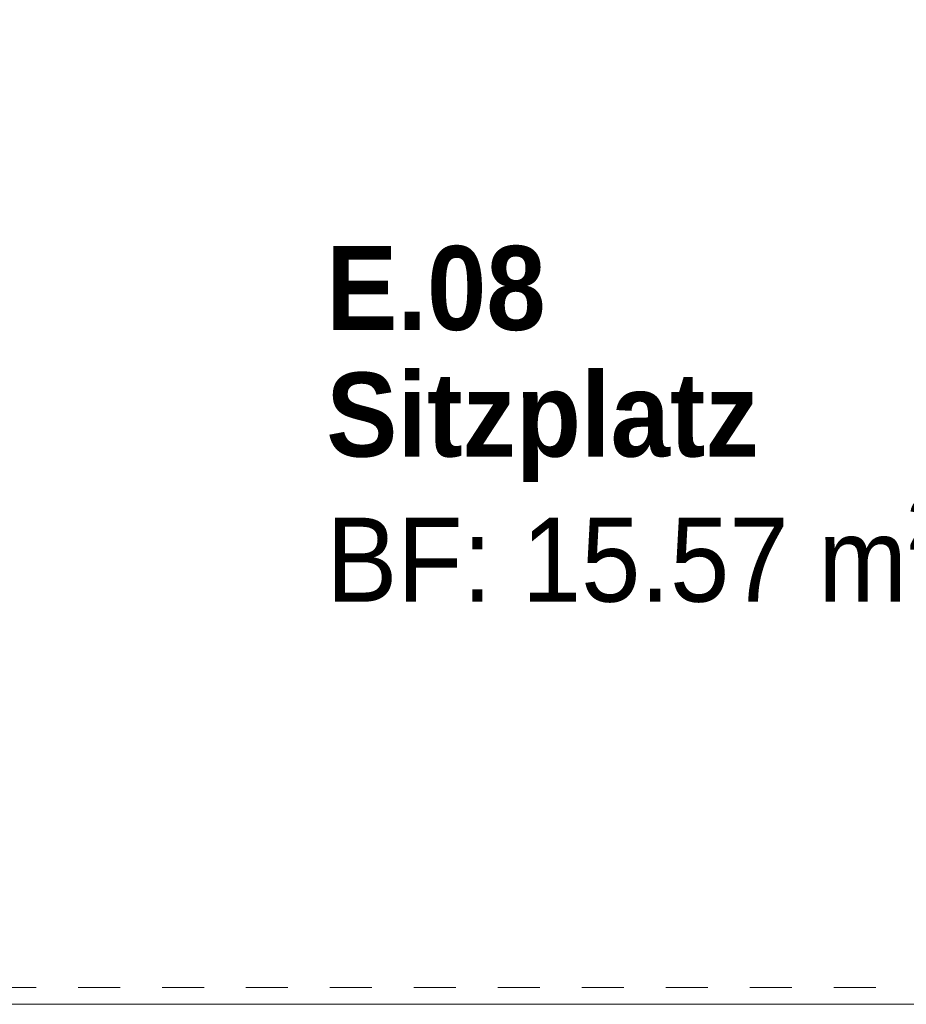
# Model space of a CAD drawing. Header units: metres. Extents: x -7.1 to 26.5, y -14.7 to 18.1.
# Tile 4 of 145: x 5.1 to 7.2, y -6.7 to -4.3. Entities that reach past the tile are written whole.
import ezdxf

# ---------------------------------------------------------------- set-up
doc = ezdxf.new("R2010")
doc.units = ezdxf.units.M
doc.linetypes.add('AUSGEZOGEN', pattern=[0])
doc.linetypes.add('STRICHLINIE_S4', pattern=[0.0055, 0.0035, -0.001, 0, -0.001])
for name, color, linetype in [('XR$1$030 Bodenaufbauten', 7, 'AUSGEZOGEN'), ('XR$1$080 Raumdefinitionen Kontur', 7, 'AUSGEZOGEN'), ('XR$2$080 Raumdefinitionen Text_1', 7, 'AUSGEZOGEN'), ('XR$3$035 Decken', 7, 'AUSGEZOGEN')]:
    doc.layers.add(name, color=color, linetype=linetype)
doc.styles.add('ARIAL', font='arial.ttf')

msp = doc.modelspace()

# ---------------------------------------------------------------- linework, layer by layer
at = {"layer": 'XR$1$030 Bodenaufbauten', "color": 7, "linetype": 'AUSGEZOGEN', "lineweight": 18, "transparency": 33554687}
msp.add_lwpolyline([(1.9518, -6.6565), (22.9518, -6.6565), (22.9518, -3.8565), (1.9518, -3.8565), (1.9518, -6.6565)], close=True, dxfattribs=at)
at = {"layer": 'XR$1$080 Raumdefinitionen Kontur', "color": 8, "linetype": 'AUSGEZOGEN', "lineweight": 13, "transparency": 33554687}
msp.add_lwpolyline([(7.9418, -6.6565), (7.9418, -4.0565), (1.9518, -4.0565), (1.9518, -6.6565), (7.9418, -6.6565)], close=True, dxfattribs=at)
at = {"layer": 'XR$3$035 Decken', "color": 7, "linetype": 'AUSGEZOGEN', "lineweight": 18, "transparency": 33554687}
for points in [[(10.0118, 11.0035), (1.9918, 11.0535), (1.9918, -3.9165), (1.9918, -6.6565), (22.9418, -6.6565), (22.9418, 11.0535), (14.8918, 11.0535), (14.8918, 6.2735), (13.4518, 6.2735), (11.4518, 6.2735), (10.0118, 6.2735), (10.0118, 11.0035)], [(1.9918, -6.6565), (22.9418, -6.6565), (22.9418, -3.7165), (1.9918, -3.7165), (1.9918, -6.6565)]]:
    msp.add_lwpolyline(points, close=True, dxfattribs=at)
at = {"layer": 'XR$3$035 Decken', "color": 8, "linetype": 'STRICHLINIE_S4', "lineweight": 18, "transparency": 33554687}
msp.add_lwpolyline([(2.0518, -6.6165), (22.8518, -6.6165), (22.8518, -4.0765), (2.0518, -4.0765), (2.0518, -6.6165)], close=True, dxfattribs=at)

# ---------------------------------------------------------------- texts
at = {"layer": 'XR$2$080 Raumdefinitionen Text_1', "color": 7, "linetype": 'AUSGEZOGEN', "transparency": 33554687, "insert": (5.843, -4.8517), "char_height": 0.2, "width": 1.560522, "attachment_point": 1, "line_spacing_factor": 0.903614, "style": 'ARIAL'}
msp.add_mtext('\\A1;{\\fArial|i0|b1;\\H0.200000;\\W0.909091;\\C7;E.08}\\P{\\fArial|i0|b1;\\H0.200000;\\W0.909091;\\C7;Sitzplatz}\\P{\\fArial|i0|b0;\\H0.200000;\\W0.909091;\\C7;BF: 15.57 m\\fArial|i0|b0;\\H0.600000x;\\S2^ ;}\\P', dxfattribs=at)

doc.saveas('drawing.dxf')
